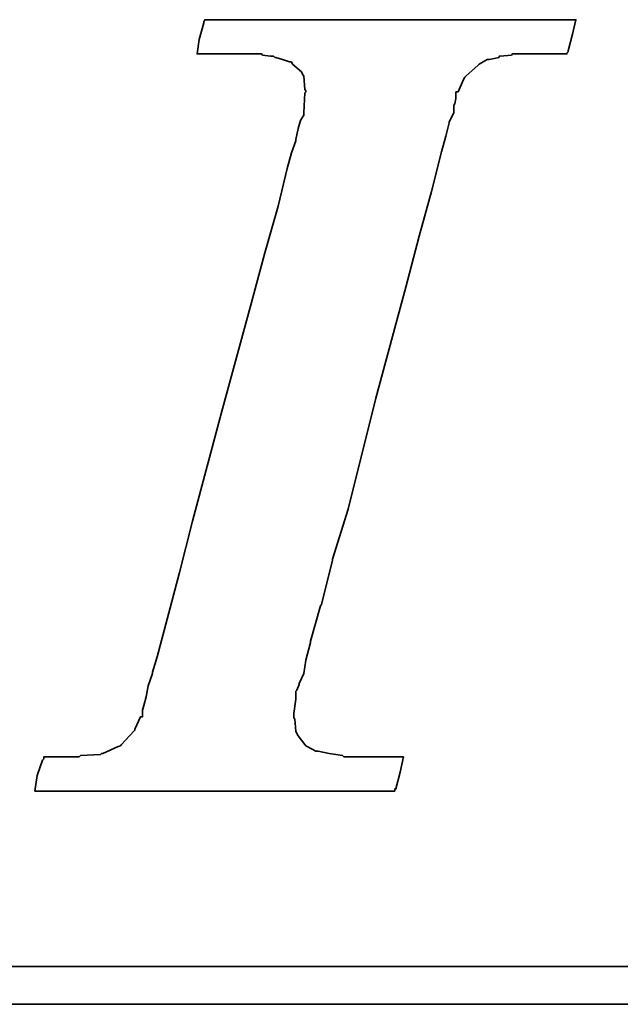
# Model space of a CAD drawing. Extents: x 8 to 260, y 52 to 191.
# Tile 33 of 51: x 168.02 to 169.94, y 112.75 to 115.9. Entities that reach past the tile are written whole.
import ezdxf

# ---------------------------------------------------------------- set-up
doc = ezdxf.new("R2010")
doc.units = 0
doc.header["$LTSCALE"] = 3
doc.header["$MEASUREMENT"] = 0
doc.layers.add('DIM', color=4, linetype='CONTINUOUS')
doc.layers.add('layer 1', color=7, linetype='CONTINUOUS')

# ---------------------------------------------------------------- blocks, each defined once
blk = doc.blocks.new('TBI MOTION logo(完整正式版)')
at = {"layer": 'layer 1', "color": 22, "lineweight": 35}
for points, knots in [([(-40.59125, -7.94375), (-40.59125, -7.94375), (-40.97375, -7.94375), (-40.97375, -7.94375), (-40.97375, -7.94375), (-40.97375, -7.94375), (-41.38125, -7.94375), (-41.38125, -7.94375), (-41.38125, -7.94375), (-41.38125, -7.94375), (-41.54875, -7.94375), (-41.54875, -7.94375), (-41.54875, -7.94375), (-41.54875, -7.94375), (-41.59875, -7.94375), (-41.59875, -7.94375), (-41.59875, -7.94375), (-41.59875, -7.94375), (-41.88375, -7.94375), (-41.88375, -7.94375), (-41.88375, -7.94375), (-41.88375, -7.94375), (-41.90875, -7.91875), (-41.90875, -7.91875), (-41.90875, -7.91875), (-41.90875, -7.91875), (-42.19875, -7.87125), (-42.19875, -7.87125), (-42.19875, -7.87125), (-42.19875, -7.87125), (-42.43875, -7.82375), (-42.43875, -7.82375), (-42.43875, -7.82375), (-42.43875, -7.82375), (-42.45875, -7.82375), (-42.45875, -7.82375), (-42.45875, -7.82375), (-42.45875, -7.82375), (-42.48625, -7.82375), (-42.48625, -7.82375), (-42.48625, -7.82375), (-42.48625, -7.82375), (-42.67625, -7.72375), (-42.67625, -7.72375), (-42.67625, -7.72375), (-42.67625, -7.72375), (-42.70125, -7.70375), (-42.70125, -7.70375), (-42.70125, -7.70375), (-42.70125, -7.70375), (-42.72375, -7.67875), (-42.72375, -7.67875), (-42.72375, -7.67875), (-42.72375, -7.67875), (-42.86875, -7.48875), (-42.86875, -7.48875), (-42.86875, -7.48875), (-42.86875, -7.48875), (-42.89375, -7.43875), (-42.89375, -7.43875), (-42.89375, -7.43875), (-42.89375, -7.43875), (-42.91875, -7.38875), (-42.91875, -7.38875), (-42.91875, -7.38875), (-42.91875, -7.38875), (-42.93875, -7.12875), (-42.93875, -7.12875), (-42.93875, -7.12875), (-42.93875, -7.12875), (-42.96375, -7.10375), (-42.96375, -7.10375), (-42.96375, -7.10375), (-42.96375, -7.10375), (-42.96375, -7.05375), (-42.96375, -7.05375), (-42.96375, -7.05375), (-42.96375, -7.05375), (-42.96375, -7.00875), (-42.96375, -7.00875), (-42.96375, -7.00875), (-42.96375, -7.00875), (-42.91875, -6.69625), (-42.91875, -6.69625), (-42.91875, -6.69625), (-42.91875, -6.69625), (-42.91875, -6.62375), (-42.91875, -6.62375), (-42.91875, -6.62375), (-42.91875, -6.62375), (-42.91875, -6.59625), (-42.91875, -6.59625), (-42.91875, -6.59625), (-42.91875, -6.59625), (-42.91875, -6.57375), (-42.91875, -6.57375), (-42.91875, -6.57375), (-42.91875, -6.57375), (-42.91875, -6.52875), (-42.91875, -6.52875), (-42.91875, -6.52875), (-42.91875, -6.52875), (-42.89375, -6.50375), (-42.89375, -6.50375), (-42.89375, -6.50375), (-42.89375, -6.50375), (-42.84375, -6.38375), (-42.84375, -6.38375), (-42.84375, -6.38375), (-42.84375, -6.38375), (-42.84375, -6.35875), (-42.84375, -6.35875), (-42.84375, -6.35875), (-42.84375, -6.35875), (-42.74625, -6.14375), (-42.74625, -6.14375), (-42.74625, -6.14375), (-42.74625, -6.14375), (-42.70125, -5.85375), (-42.70125, -5.85375), (-42.70125, -5.85375), (-42.70125, -5.85375), (-42.60375, -5.47125), (-42.60375, -5.47125), (-42.60375, -5.47125), (-42.60375, -5.47125), (-42.60375, -5.44875), (-42.60375, -5.44875), (-42.60375, -5.44875), (-42.60375, -5.44875), (-42.38875, -4.67875), (-42.38875, -4.67875), (-42.38875, -4.67875), (-42.38875, -4.67875), (-42.36375, -4.65375), (-42.36375, -4.65375), (-42.36375, -4.65375), (-42.36375, -4.65375), (-42.12375, -3.69625), (-42.12375, -3.69625), (-42.12375, -3.69625), (-42.12375, -3.69625), (-42.12375, -3.67374), (-42.12375, -3.67374), (-42.12375, -3.67374), (-42.12375, -3.67374), (-41.78875, -2.59374), (-41.78875, -2.59374), (-41.78875, -2.59374), (-41.78875, -2.59374), (-41.18875, -0.19375), (-41.18875, -0.19375), (-41.18875, -0.19375), (-41.18875, -0.19375), (-40.54375, 2.20624), (-40.54375, 2.20624), (-40.54375, 2.20624), (-40.54375, 2.20624), (-40.25375, 3.30875), (-40.25375, 3.30875), (-40.25375, 3.30875), (-40.25375, 3.30875), (-39.98875, 4.27125), (-39.98875, 4.27125), (-39.98875, 4.27125), (-39.98875, 4.27125), (-39.77375, 5.13125), (-39.77375, 5.13125), (-39.77375, 5.13125), (-39.77375, 5.13125), (-39.67875, 5.47125), (-39.67875, 5.47125), (-39.67875, 5.47125), (-39.67875, 5.47125), (-39.60375, 5.75625), (-39.60375, 5.75625), (-39.60375, 5.75625), (-39.60375, 5.75625), (-39.60375, 5.78125), (-39.60375, 5.78125), (-39.60375, 5.78125), (-39.60375, 5.78125), (-39.50875, 5.97125), (-39.50875, 5.97125), (-39.50875, 5.97125), (-39.50875, 5.97125), (-39.50875, 6.13875), (-39.50875, 6.13875), (-39.50875, 6.13875), (-39.50875, 6.13875), (-39.48625, 6.16625), (-39.48625, 6.16625), (-39.48625, 6.16625), (-39.48625, 6.16625), (-39.46125, 6.28625), (-39.46125, 6.28625), (-39.46125, 6.28625), (-39.46125, 6.28625), (-39.46125, 6.42625), (-39.46125, 6.42625), (-39.46125, 6.42625), (-39.46125, 6.42625), (-39.41375, 6.42625), (-39.41375, 6.42625), (-39.41375, 6.42625), (-39.41375, 6.42625), (-39.29375, 6.69125), (-39.29375, 6.69125), (-39.29375, 6.69125), (-39.29375, 6.69125), (-39.26875, 6.74125), (-39.26875, 6.74125), (-39.26875, 6.74125), (-39.26875, 6.74125), (-39.24375, 6.76625), (-39.24375, 6.76625), (-39.24375, 6.76625), (-39.24375, 6.76625), (-38.98375, 7.00624), (-38.98375, 7.00624), (-38.98375, 7.00624), (-38.98375, 7.00624), (-38.95625, 7.02624), (-38.95625, 7.02624), (-38.95625, 7.02624), (-38.95625, 7.02624), (-38.78875, 7.12624), (-38.78875, 7.12624), (-38.78875, 7.12624), (-38.78875, 7.12624), (-38.76375, 7.12624), (-38.76375, 7.12624), (-38.76375, 7.12624), (-38.76375, 7.12624), (-38.74375, 7.12624), (-38.74375, 7.12624), (-38.74375, 7.12624), (-38.74375, 7.12624), (-38.52875, 7.17125), (-38.52875, 7.17125), (-38.52875, 7.17125), (-38.52875, 7.17125), (-38.52875, 7.19624), (-38.52875, 7.19624), (-38.52875, 7.19624), (-38.52875, 7.19624), (-38.50375, 7.19624), (-38.50375, 7.19624), (-38.50375, 7.19624), (-38.50375, 7.19624), (-38.26125, 7.21875), (-38.26125, 7.21875), (-38.26125, 7.21875), (-38.26125, 7.21875), (-38.23875, 7.24624), (-38.23875, 7.24624), (-38.23875, 7.24624), (-38.23875, 7.24624), (-38.21625, 7.24624), (-38.21625, 7.24624), (-38.21625, 7.24624), (-38.21625, 7.24624), (-38.18875, 7.24624), (-38.18875, 7.24624), (-38.18875, 7.24624), (-38.18875, 7.24624), (-37.90375, 7.24624), (-37.90375, 7.24624), (-37.90375, 7.24624), (-37.90375, 7.24624), (-37.85375, 7.24624), (-37.85375, 7.24624), (-37.85375, 7.24624), (-37.85375, 7.24624), (-37.75875, 7.24624), (-37.75875, 7.24624), (-37.75875, 7.24624), (-37.75875, 7.24624), (-37.42375, 7.24624), (-37.42375, 7.24624), (-37.42375, 7.24624), (-37.42375, 7.24624), (-37.08875, 7.24624), (-37.08875, 7.24624), (-37.08875, 7.24624), (-37.08875, 7.24624), (-37.06375, 7.24624), (-37.06375, 7.24624), (-37.06375, 7.24624), (-37.06375, 7.24624), (-37.06375, 7.26624), (-37.06375, 7.26624), (-37.06375, 7.26624), (-37.06375, 7.26624), (-37.03875, 7.29125), (-37.03875, 7.29125), (-37.03875, 7.29125), (-37.03875, 7.29125), (-37.03875, 7.31625), (-37.03875, 7.31625), (-37.03875, 7.31625), (-37.03875, 7.31625), (-36.94125, 7.67625), (-36.94125, 7.67625), (-36.94125, 7.67625), (-36.94125, 7.67625), (-36.86875, 7.98625), (-36.86875, 7.98625), (-36.86875, 7.98625), (-36.86875, 7.98625), (-36.98875, 7.98625), (-36.98875, 7.98625), (-36.98875, 7.98625), (-36.98875, 7.98625), (-37.42375, 7.98625), (-37.42375, 7.98625), (-37.42375, 7.98625), (-37.42375, 7.98625), (-37.94875, 7.98625), (-37.94875, 7.98625), (-37.94875, 7.98625), (-37.94875, 7.98625), (-38.57375, 7.98625), (-38.57375, 7.98625), (-38.57375, 7.98625), (-38.57375, 7.98625), (-39.29375, 7.98625), (-39.29375, 7.98625), (-39.29375, 7.98625), (-39.29375, 7.98625), (-40.82875, 7.98625), (-40.82875, 7.98625), (-40.82875, 7.98625), (-40.82875, 7.98625), (-42.36375, 7.98625), (-42.36375, 7.98625), (-42.36375, 7.98625), (-42.36375, 7.98625), (-43.08375, 7.98625), (-43.08375, 7.98625), (-43.08375, 7.98625), (-43.08375, 7.98625), (-43.70875, 7.98625), (-43.70875, 7.98625), (-43.70875, 7.98625), (-43.70875, 7.98625), (-44.23375, 7.98625), (-44.23375, 7.98625), (-44.23375, 7.98625), (-44.23375, 7.98625), (-44.66875, 7.98625), (-44.66875, 7.98625), (-44.66875, 7.98625), (-44.66875, 7.98625), (-44.88375, 7.98625), (-44.88375, 7.98625), (-44.88375, 7.98625), (-44.88375, 7.98625), (-44.90875, 7.94125), (-44.90875, 7.94125), (-44.90875, 7.94125), (-44.90875, 7.94125), (-44.90875, 7.91625), (-44.90875, 7.91625), (-44.90875, 7.91625), (-44.90875, 7.91625), (-45.00375, 7.55625), (-45.00375, 7.55625), (-45.00375, 7.55625), (-45.00375, 7.55625), (-45.05375, 7.24624), (-45.05375, 7.24624), (-45.05375, 7.24624), (-45.05375, 7.24624), (-44.61875, 7.24624), (-44.61875, 7.24624), (-44.61875, 7.24624), (-44.61875, 7.24624), (-44.11375, 7.24624), (-44.11375, 7.24624), (-44.11375, 7.24624), (-44.11375, 7.24624), (-43.99375, 7.24624), (-43.99375, 7.24624), (-43.99375, 7.24624), (-43.99375, 7.24624), (-43.94625, 7.24624), (-43.94625, 7.24624), (-43.94625, 7.24624), (-43.94625, 7.24624), (-43.92374, 7.24624), (-43.92374, 7.24624), (-43.92374, 7.24624), (-43.92374, 7.24624), (-43.65875, 7.24624), (-43.65875, 7.24624), (-43.65875, 7.24624), (-43.65875, 7.24624), (-43.63875, 7.21875), (-43.63875, 7.21875), (-43.63875, 7.21875), (-43.63875, 7.21875), (-43.46875, 7.19624), (-43.46875, 7.19624), (-43.46875, 7.19624), (-43.46875, 7.19624), (-43.39875, 7.19624), (-43.39875, 7.19624), (-43.39875, 7.19624), (-43.39875, 7.19624), (-43.37125, 7.17125), (-43.37125, 7.17125), (-43.37125, 7.17125), (-43.37125, 7.17125), (-43.34875, 7.17125), (-43.34875, 7.17125), (-43.34875, 7.17125), (-43.34875, 7.17125), (-43.20375, 7.12624), (-43.20375, 7.12624), (-43.20375, 7.12624), (-43.20375, 7.12624), (-43.05875, 7.07624), (-43.05875, 7.07624), (-43.05875, 7.07624), (-43.05875, 7.07624), (-43.01375, 7.07624), (-43.01375, 7.07624), (-43.01375, 7.07624), (-43.01375, 7.07624), (-42.98875, 7.02624), (-42.98875, 7.02624), (-42.98875, 7.02624), (-42.98875, 7.02624), (-42.79875, 6.86125), (-42.79875, 6.86125), (-42.79875, 6.86125), (-42.79875, 6.86125), (-42.77375, 6.81125), (-42.77375, 6.81125), (-42.77375, 6.81125), (-42.77375, 6.81125), (-42.74625, 6.76625), (-42.74625, 6.76625), (-42.74625, 6.76625), (-42.74625, 6.76625), (-42.72375, 6.47625), (-42.72375, 6.47625), (-42.72375, 6.47625), (-42.72375, 6.47625), (-42.70125, 6.45124), (-42.70125, 6.45124), (-42.70125, 6.45124), (-42.70125, 6.45124), (-42.70125, 6.42625), (-42.70125, 6.42625), (-42.70125, 6.42625), (-42.70125, 6.42625), (-42.72375, 6.40625), (-42.72375, 6.40625), (-42.72375, 6.40625), (-42.72375, 6.40625), (-42.74625, 5.97125), (-42.74625, 5.97125), (-42.74625, 5.97125), (-42.74625, 5.97125), (-42.74625, 5.94625), (-42.74625, 5.94625), (-42.74625, 5.94625), (-42.74625, 5.94625), (-42.74625, 5.92625), (-42.74625, 5.92625), (-42.74625, 5.92625), (-42.74625, 5.92625), (-42.77375, 5.87625), (-42.77375, 5.87625), (-42.77375, 5.87625), (-42.77375, 5.87625), (-42.81875, 5.80625), (-42.81875, 5.80625), (-42.81875, 5.80625), (-42.81875, 5.80625), (-42.86875, 5.63625), (-42.86875, 5.63625), (-42.86875, 5.63625), (-42.86875, 5.63625), (-42.91875, 5.39625), (-42.91875, 5.39625), (-42.91875, 5.39625), (-42.91875, 5.39625), (-42.91875, 5.37124), (-42.91875, 5.37124), (-42.91875, 5.37124), (-42.91875, 5.37124), (-43.01375, 5.10874), (-43.01375, 5.10874), (-43.01375, 5.10874), (-43.01375, 5.10874), (-43.10875, 4.77124), (-43.10875, 4.77124), (-43.10875, 4.77124), (-43.10875, 4.77124), (-43.29875, 3.95625), (-43.29875, 3.95625), (-43.29875, 3.95625), (-43.29875, 3.95625), (-43.58875, 2.95125), (-43.58875, 2.95125), (-43.58875, 2.95125), (-43.58875, 2.95125), (-43.87375, 1.87125), (-43.87375, 1.87125), (-43.87375, 1.87125), (-43.87375, 1.87125), (-44.52625, -0.50374), (-44.52625, -0.50374), (-44.52625, -0.50374), (-44.52625, -0.50374), (-45.14875, -2.85375), (-45.14875, -2.85375), (-45.14875, -2.85375), (-45.14875, -2.85375), (-45.43375, -3.95875), (-45.43375, -3.95875), (-45.43375, -3.95875), (-45.43375, -3.95875), (-45.69875, -4.96875), (-45.69875, -4.96875), (-45.69875, -4.96875), (-45.69875, -4.96875), (-45.91375, -5.78375), (-45.91375, -5.78375), (-45.91375, -5.78375), (-45.91375, -5.78375), (-46.01375, -6.11875), (-46.01375, -6.11875), (-46.01375, -6.11875), (-46.01375, -6.11875), (-46.01375, -6.14375), (-46.01375, -6.14375), (-46.01375, -6.14375), (-46.01375, -6.14375), (-46.10875, -6.40875), (-46.10875, -6.40875), (-46.10875, -6.40875), (-46.10875, -6.40875), (-46.15375, -6.64875), (-46.15375, -6.64875), (-46.15375, -6.64875), (-46.15375, -6.64875), (-46.20375, -6.83875), (-46.20375, -6.83875), (-46.20375, -6.83875), (-46.20375, -6.83875), (-46.22875, -6.93375), (-46.22875, -6.93375), (-46.22875, -6.93375), (-46.22875, -6.93375), (-46.22875, -7.07875), (-46.22875, -7.07875), (-46.22875, -7.07875), (-46.22875, -7.07875), (-46.27375, -7.07875), (-46.27375, -7.07875), (-46.27375, -7.07875), (-46.27375, -7.07875), (-46.39375, -7.34375), (-46.39375, -7.34375), (-46.39375, -7.34375), (-46.39375, -7.34375), (-46.39375, -7.36875), (-46.39375, -7.36875), (-46.39375, -7.36875), (-46.39375, -7.36875), (-46.42125, -7.38875), (-46.42125, -7.38875), (-46.42125, -7.38875), (-46.42125, -7.38875), (-46.68375, -7.67875), (-46.68375, -7.67875), (-46.68375, -7.67875), (-46.68375, -7.67875), (-46.70875, -7.70375), (-46.70875, -7.70375), (-46.70875, -7.70375), (-46.70875, -7.70375), (-46.75375, -7.72375), (-46.75375, -7.72375), (-46.75375, -7.72375), (-46.75375, -7.72375), (-47.08875, -7.87125), (-47.08875, -7.87125), (-47.08875, -7.87125), (-47.08875, -7.87125), (-47.11625, -7.87125), (-47.11625, -7.87125), (-47.11625, -7.87125), (-47.11625, -7.87125), (-47.13875, -7.89375), (-47.13875, -7.89375), (-47.13875, -7.89375), (-47.13875, -7.89375), (-47.56875, -7.91875), (-47.56875, -7.91875), (-47.56875, -7.91875), (-47.56875, -7.91875), (-47.59625, -7.94375), (-47.59625, -7.94375), (-47.59625, -7.94375), (-47.59625, -7.94375), (-47.64375, -7.94375), (-47.64375, -7.94375), (-47.64375, -7.94375), (-47.64375, -7.94375), (-47.73625, -7.94375), (-47.73625, -7.94375), (-47.73625, -7.94375), (-47.73625, -7.94375), (-48.07375, -7.94375), (-48.07375, -7.94375), (-48.07375, -7.94375), (-48.07375, -7.94375), (-48.36125, -7.94375), (-48.36125, -7.94375), (-48.36125, -7.94375), (-48.36125, -7.94375), (-48.36125, -7.96625), (-48.36125, -7.96625), (-48.36125, -7.96625), (-48.36125, -7.96625), (-48.36125, -7.99125), (-48.36125, -7.99125), (-48.36125, -7.99125), (-48.36125, -7.99125), (-48.38875, -8.01375), (-48.38875, -8.01375), (-48.38875, -8.01375), (-48.38875, -8.01375), (-48.50875, -8.34875), (-48.50875, -8.34875), (-48.50875, -8.34875), (-48.50875, -8.34875), (-48.55375, -8.68625), (-48.55375, -8.68625), (-48.55375, -8.68625), (-48.55375, -8.68625), (-48.45875, -8.68625), (-48.45875, -8.68625), (-48.45875, -8.68625), (-48.45875, -8.68625), (-48.07375, -8.68625), (-48.07375, -8.68625), (-48.07375, -8.68625), (-48.07375, -8.68625), (-47.52375, -8.68625), (-47.52375, -8.68625), (-47.52375, -8.68625), (-47.52375, -8.68625), (-46.92375, -8.68625), (-46.92375, -8.68625), (-46.92375, -8.68625), (-46.92375, -8.68625), (-46.25375, -8.68625), (-46.25375, -8.68625), (-46.25375, -8.68625), (-46.25375, -8.68625), (-46.20375, -8.68625), (-46.20375, -8.68625), (-46.20375, -8.68625), (-46.20375, -8.68625), (-44.71375, -8.68625), (-44.71375, -8.68625), (-44.71375, -8.68625), (-44.71375, -8.68625), (-43.22875, -8.68625), (-43.22875, -8.68625), (-43.22875, -8.68625), (-43.22875, -8.68625), (-42.55875, -8.68625), (-42.55875, -8.68625), (-42.55875, -8.68625), (-42.55875, -8.68625), (-42.50875, -8.68625), (-42.50875, -8.68625), (-42.50875, -8.68625), (-42.50875, -8.68625), (-41.93375, -8.68625), (-41.93375, -8.68625), (-41.93375, -8.68625), (-41.93375, -8.68625), (-41.38125, -8.68625), (-41.38125, -8.68625), (-41.38125, -8.68625), (-41.38125, -8.68625), (-40.97375, -8.68625), (-40.97375, -8.68625), (-40.97375, -8.68625), (-40.97375, -8.68625), (-40.78125, -8.68625), (-40.78125, -8.68625), (-40.78125, -8.68625), (-40.78125, -8.68625), (-40.78125, -8.63875), (-40.78125, -8.63875), (-40.78125, -8.63875), (-40.78125, -8.63875), (-40.75875, -8.63875), (-40.75875, -8.63875), (-40.75875, -8.63875), (-40.75875, -8.63875), (-40.66375, -8.27875), (-40.66375, -8.27875), (-40.66375, -8.27875), (-40.66375, -8.27875), (-40.59125, -7.94375), (-40.59125, -7.94375)], [0, 0, 0, 0, 0.00558659, 0.00558659, 0.00558659, 0.00558659, 0.01117318, 0.01117318, 0.01117318, 0.01117318, 0.01675978, 0.01675978, 0.01675978, 0.01675978, 0.02234637, 0.02234637, 0.02234637, 0.02234637, 0.02793296, 0.02793296, 0.02793296, 0.02793296, 0.03351955, 0.03351955, 0.03351955, 0.03351955, 0.03910615, 0.03910615, 0.03910615, 0.03910615, 0.04469274, 0.04469274, 0.04469274, 0.04469274, 0.05027933, 0.05027933, 0.05027933, 0.05027933, 0.05586592, 0.05586592, 0.05586592, 0.05586592, 0.06145251, 0.06145251, 0.06145251, 0.06145251, 0.06703911, 0.06703911, 0.06703911, 0.06703911, 0.0726257, 0.0726257, 0.0726257, 0.0726257, 0.07821229, 0.07821229, 0.07821229, 0.07821229, 0.08379888, 0.08379888, 0.08379888, 0.08379888, 0.08938547, 0.08938547, 0.08938547, 0.08938547, 0.09497207, 0.09497207, 0.09497207, 0.09497207, 0.10055866, 0.10055866, 0.10055866, 0.10055866, 0.10614525, 0.10614525, 0.10614525, 0.10614525, 0.11173184, 0.11173184, 0.11173184, 0.11173184, 0.11731844, 0.11731844, 0.11731844, 0.11731844, 0.12290503, 0.12290503, 0.12290503, 0.12290503, 0.12849162, 0.12849162, 0.12849162, 0.12849162, 0.13407821, 0.13407821, 0.13407821, 0.13407821, 0.1396648, 0.1396648, 0.1396648, 0.1396648, 0.1452514, 0.1452514, 0.1452514, 0.1452514, 0.15083799, 0.15083799, 0.15083799, 0.15083799, 0.15642458, 0.15642458, 0.15642458, 0.15642458, 0.16201117, 0.16201117, 0.16201117, 0.16201117, 0.16759777, 0.16759777, 0.16759777, 0.16759777, 0.17318436, 0.17318436, 0.17318436, 0.17318436, 0.17877095, 0.17877095, 0.17877095, 0.17877095, 0.18435754, 0.18435754, 0.18435754, 0.18435754, 0.18994413, 0.18994413, 0.18994413, 0.18994413, 0.19553073, 0.19553073, 0.19553073, 0.19553073, 0.20111732, 0.20111732, 0.20111732, 0.20111732, 0.20670391, 0.20670391, 0.20670391, 0.20670391, 0.2122905, 0.2122905, 0.2122905, 0.2122905, 0.21787709, 0.21787709, 0.21787709, 0.21787709, 0.22346369, 0.22346369, 0.22346369, 0.22346369, 0.22905028, 0.22905028, 0.22905028, 0.22905028, 0.23463687, 0.23463687, 0.23463687, 0.23463687, 0.24022346, 0.24022346, 0.24022346, 0.24022346, 0.24581006, 0.24581006, 0.24581006, 0.24581006, 0.25139665, 0.25139665, 0.25139665, 0.25139665, 0.25698324, 0.25698324, 0.25698324, 0.25698324, 0.26256983, 0.26256983, 0.26256983, 0.26256983, 0.26815642, 0.26815642, 0.26815642, 0.26815642, 0.27374302, 0.27374302, 0.27374302, 0.27374302, 0.27932961, 0.27932961, 0.27932961, 0.27932961, 0.2849162, 0.2849162, 0.2849162, 0.2849162, 0.29050279, 0.29050279, 0.29050279, 0.29050279, 0.29608939, 0.29608939, 0.29608939, 0.29608939, 0.30167598, 0.30167598, 0.30167598, 0.30167598, 0.30726257, 0.30726257, 0.30726257, 0.30726257, 0.31284916, 0.31284916, 0.31284916, 0.31284916, 0.31843575, 0.31843575, 0.31843575, 0.31843575, 0.32402235, 0.32402235, 0.32402235, 0.32402235, 0.32960894, 0.32960894, 0.32960894, 0.32960894, 0.33519553, 0.33519553, 0.33519553, 0.33519553, 0.34078212, 0.34078212, 0.34078212, 0.34078212, 0.34636872, 0.34636872, 0.34636872, 0.34636872, 0.35195531, 0.35195531, 0.35195531, 0.35195531, 0.3575419, 0.3575419, 0.3575419, 0.3575419, 0.36312849, 0.36312849, 0.36312849, 0.36312849, 0.36871508, 0.36871508, 0.36871508, 0.36871508, 0.37430168, 0.37430168, 0.37430168, 0.37430168, 0.37988827, 0.37988827, 0.37988827, 0.37988827, 0.38547486, 0.38547486, 0.38547486, 0.38547486, 0.39106145, 0.39106145, 0.39106145, 0.39106145, 0.39664804, 0.39664804, 0.39664804, 0.39664804, 0.40223464, 0.40223464, 0.40223464, 0.40223464, 0.40782123, 0.40782123, 0.40782123, 0.40782123, 0.41340782, 0.41340782, 0.41340782, 0.41340782, 0.41899441, 0.41899441, 0.41899441, 0.41899441, 0.42458101, 0.42458101, 0.42458101, 0.42458101, 0.4301676, 0.4301676, 0.4301676, 0.4301676, 0.43575419, 0.43575419, 0.43575419, 0.43575419, 0.44134078, 0.44134078, 0.44134078, 0.44134078, 0.44692737, 0.44692737, 0.44692737, 0.44692737, 0.45251397, 0.45251397, 0.45251397, 0.45251397, 0.45810056, 0.45810056, 0.45810056, 0.45810056, 0.46368715, 0.46368715, 0.46368715, 0.46368715, 0.46927374, 0.46927374, 0.46927374, 0.46927374, 0.47486034, 0.47486034, 0.47486034, 0.47486034, 0.48044693, 0.48044693, 0.48044693, 0.48044693, 0.48603352, 0.48603352, 0.48603352, 0.48603352, 0.49162011, 0.49162011, 0.49162011, 0.49162011, 0.4972067, 0.4972067, 0.4972067, 0.4972067, 0.5027933, 0.5027933, 0.5027933, 0.5027933, 0.50837989, 0.50837989, 0.50837989, 0.50837989, 0.51396648, 0.51396648, 0.51396648, 0.51396648, 0.51955307, 0.51955307, 0.51955307, 0.51955307, 0.52513966, 0.52513966, 0.52513966, 0.52513966, 0.53072626, 0.53072626, 0.53072626, 0.53072626, 0.53631285, 0.53631285, 0.53631285, 0.53631285, 0.54189944, 0.54189944, 0.54189944, 0.54189944, 0.54748603, 0.54748603, 0.54748603, 0.54748603, 0.55307263, 0.55307263, 0.55307263, 0.55307263, 0.55865922, 0.55865922, 0.55865922, 0.55865922, 0.56424581, 0.56424581, 0.56424581, 0.56424581, 0.5698324, 0.5698324, 0.5698324, 0.5698324, 0.57541899, 0.57541899, 0.57541899, 0.57541899, 0.58100559, 0.58100559, 0.58100559, 0.58100559, 0.58659218, 0.58659218, 0.58659218, 0.58659218, 0.59217877, 0.59217877, 0.59217877, 0.59217877, 0.59776536, 0.59776536, 0.59776536, 0.59776536, 0.60335196, 0.60335196, 0.60335196, 0.60335196, 0.60893855, 0.60893855, 0.60893855, 0.60893855, 0.61452514, 0.61452514, 0.61452514, 0.61452514, 0.62011173, 0.62011173, 0.62011173, 0.62011173, 0.62569832, 0.62569832, 0.62569832, 0.62569832, 0.63128492, 0.63128492, 0.63128492, 0.63128492, 0.63687151, 0.63687151, 0.63687151, 0.63687151, 0.6424581, 0.6424581, 0.6424581, 0.6424581, 0.64804469, 0.64804469, 0.64804469, 0.64804469, 0.65363128, 0.65363128, 0.65363128, 0.65363128, 0.65921788, 0.65921788, 0.65921788, 0.65921788, 0.66480447, 0.66480447, 0.66480447, 0.66480447, 0.67039106, 0.67039106, 0.67039106, 0.67039106, 0.67597765, 0.67597765, 0.67597765, 0.67597765, 0.68156425, 0.68156425, 0.68156425, 0.68156425, 0.68715084, 0.68715084, 0.68715084, 0.68715084, 0.69273743, 0.69273743, 0.69273743, 0.69273743, 0.69832402, 0.69832402, 0.69832402, 0.69832402, 0.70391061, 0.70391061, 0.70391061, 0.70391061, 0.70949721, 0.70949721, 0.70949721, 0.70949721, 0.7150838, 0.7150838, 0.7150838, 0.7150838, 0.72067039, 0.72067039, 0.72067039, 0.72067039, 0.72625698, 0.72625698, 0.72625698, 0.72625698, 0.73184358, 0.73184358, 0.73184358, 0.73184358, 0.73743017, 0.73743017, 0.73743017, 0.73743017, 0.74301676, 0.74301676, 0.74301676, 0.74301676, 0.74860335, 0.74860335, 0.74860335, 0.74860335, 0.75418994, 0.75418994, 0.75418994, 0.75418994, 0.75977654, 0.75977654, 0.75977654, 0.75977654, 0.76536313, 0.76536313, 0.76536313, 0.76536313, 0.77094972, 0.77094972, 0.77094972, 0.77094972, 0.77653631, 0.77653631, 0.77653631, 0.77653631, 0.78212291, 0.78212291, 0.78212291, 0.78212291, 0.7877095, 0.7877095, 0.7877095, 0.7877095, 0.79329609, 0.79329609, 0.79329609, 0.79329609, 0.79888268, 0.79888268, 0.79888268, 0.79888268, 0.80446927, 0.80446927, 0.80446927, 0.80446927, 0.81005587, 0.81005587, 0.81005587, 0.81005587, 0.81564246, 0.81564246, 0.81564246, 0.81564246, 0.82122905, 0.82122905, 0.82122905, 0.82122905, 0.82681564, 0.82681564, 0.82681564, 0.82681564, 0.83240223, 0.83240223, 0.83240223, 0.83240223, 0.83798883, 0.83798883, 0.83798883, 0.83798883, 0.84357542, 0.84357542, 0.84357542, 0.84357542, 0.84916201, 0.84916201, 0.84916201, 0.84916201, 0.8547486, 0.8547486, 0.8547486, 0.8547486, 0.8603352, 0.8603352, 0.8603352, 0.8603352, 0.86592179, 0.86592179, 0.86592179, 0.86592179, 0.87150838, 0.87150838, 0.87150838, 0.87150838, 0.87709497, 0.87709497, 0.87709497, 0.87709497, 0.88268156, 0.88268156, 0.88268156, 0.88268156, 0.88826816, 0.88826816, 0.88826816, 0.88826816, 0.89385475, 0.89385475, 0.89385475, 0.89385475, 0.89944134, 0.89944134, 0.89944134, 0.89944134, 0.90502793, 0.90502793, 0.90502793, 0.90502793, 0.91061453, 0.91061453, 0.91061453, 0.91061453, 0.91620112, 0.91620112, 0.91620112, 0.91620112, 0.92178771, 0.92178771, 0.92178771, 0.92178771, 0.9273743, 0.9273743, 0.9273743, 0.9273743, 0.93296089, 0.93296089, 0.93296089, 0.93296089, 0.93854749, 0.93854749, 0.93854749, 0.93854749, 0.94413408, 0.94413408, 0.94413408, 0.94413408, 0.94972067, 0.94972067, 0.94972067, 0.94972067, 0.95530726, 0.95530726, 0.95530726, 0.95530726, 0.96089385, 0.96089385, 0.96089385, 0.96089385, 0.96648045, 0.96648045, 0.96648045, 0.96648045, 0.97206704, 0.97206704, 0.97206704, 0.97206704, 0.97765363, 0.97765363, 0.97765363, 0.97765363, 0.98324022, 0.98324022, 0.98324022, 0.98324022, 0.98882682, 0.98882682, 0.98882682, 0.98882682, 0.99441341, 0.99441341, 0.99441341, 0.99441341, 1, 1, 1, 1]), ([(75.90875, -9.47875), (75.90875, -9.47875), (75.90875, -12.28625), (75.90875, -12.28625), (75.90875, -12.28625), (75.90875, -12.28625), (75.90875, -12.47875), (75.90875, -12.47875), (75.90875, -12.47875), (75.90875, -12.47875), (75.71625, -12.47875), (75.71625, -12.47875), (75.71625, -12.47875), (75.71625, -12.47875), (-88.32875, -12.47875), (-88.32875, -12.47875), (-88.32875, -12.47875), (-88.32875, -12.47875), (-88.32875, -13.29375), (-88.32875, -13.29375), (-88.32875, -13.29375), (-88.32875, -13.29375), (82.89125, -13.29375), (82.89125, -13.29375), (82.89125, -13.29375), (82.89125, -13.29375), (75.90875, -9.47875), (75.90875, -9.47875)], [0, 0, 0, 0, 0.14285714, 0.14285714, 0.14285714, 0.14285714, 0.28571429, 0.28571429, 0.28571429, 0.28571429, 0.42857143, 0.42857143, 0.42857143, 0.42857143, 0.57142857, 0.57142857, 0.57142857, 0.57142857, 0.71428571, 0.71428571, 0.71428571, 0.71428571, 0.85714286, 0.85714286, 0.85714286, 0.85714286, 1, 1, 1, 1])]:
    blk.add_open_spline(points, degree=3, knots=knots, dxfattribs=at)

msp = doc.modelspace()

# ---------------------------------------------------------------- block references
at = {"layer": 'DIM', "color": 7, "xscale": 0.1478062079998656, "yscale": 0.1478062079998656, "zscale": 0.1478062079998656}
msp.add_blockref('TBI MOTION logo(完整正式版)', (175.2492, 114.7193), dxfattribs=at)

doc.saveas('drawing.dxf')
